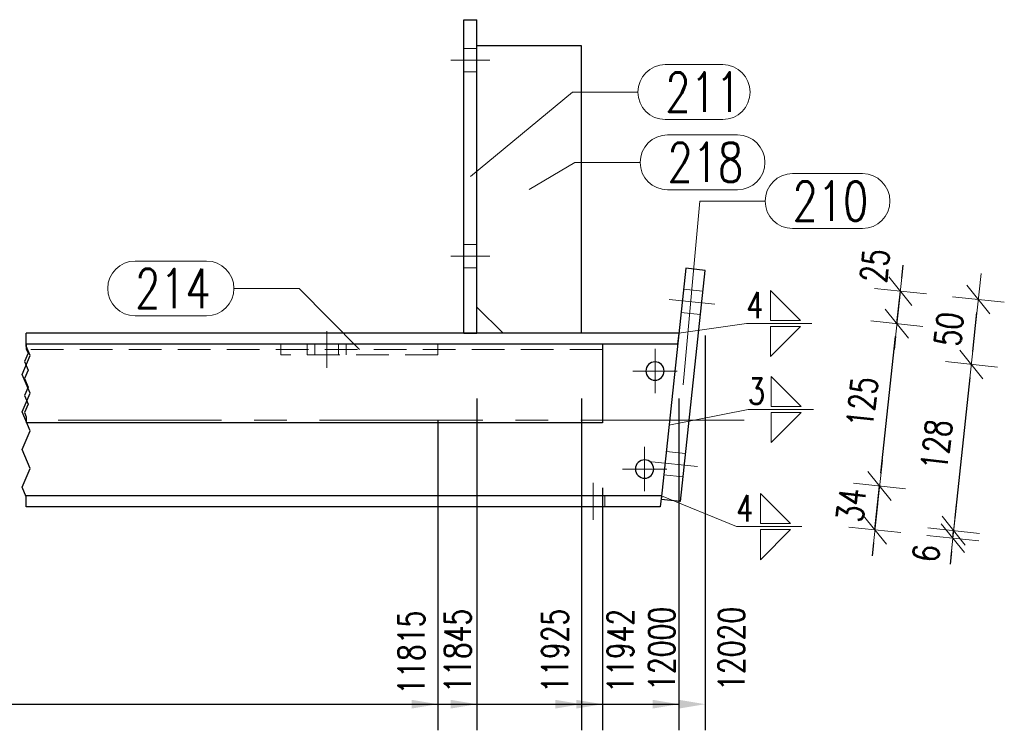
# Model space of a CAD drawing. Header units: millimetres. Extents: x -144 to 709, y 12312 to 12982.
# Tile 30 of 57: x 304 to 380, y 12614 to 12668. Entities that reach past the tile are written whole.
import ezdxf

# ---------------------------------------------------------------- set-up
doc = ezdxf.new("R2010")
doc.units = ezdxf.units.MM
doc.header["$LTSCALE"] = 10
doc.linetypes.add('HIDDEN', pattern=[0.375, 0.25, -0.125])
doc.linetypes.add('MITTE', pattern=[2, 1.25, -0.25, 0.25, -0.25])
doc.layers.get('Defpoints').update_dxf_attribs({"color": 1})
for name, color, linetype, lineweight in [('PS_DIM', 4, 'Continuous', 13), ('PS_Hidden', 2, 'HIDDEN', 9), ('PS_Mid', 5, 'MITTE', 15), ('PS_Pos', 1, 'Continuous', 15), ('PS_Shape', 161, 'Continuous', 30), ('PS_SOLID', 7, 'Continuous', 30), ('PS_Weld', 1, 'Continuous', 9)]:
    doc.layers.add(name, color=color, linetype=linetype, lineweight=lineweight)
doc.styles.add('simplex', font='simplex.shx', dxfattribs={"width": 0.75})
doc.dimstyles.new('1_10_GŁ_DS1-LS10', dxfattribs={"dimtxt": 2, "dimasz": 2, "dimexe": 2, "dimexo": 5, "dimgap": 1, "dimtad": 1, "dimjust": 4, "dimdec": 0, "dimlfac": 10, "dimtxsty": 'simplex', "dimblk1": 'NONE', "dimsah": 1, "dimcen": 2, "dimclrd": 256, "dimclre": 256, "dimclrt": 3, "dimadec": 1, "dimazin": 0, "dimtfac": 1, "dimtdec": 0, "dimtmove": 2, "dimatfit": 3, "dimfxl": 1, "dimarcsym": 0})
doc.dimstyles.new('1_10_PRZ', dxfattribs={"dimtxt": 2, "dimasz": 1, "dimexe": 2, "dimexo": 5, "dimgap": 1, "dimtad": 1, "dimdec": 0, "dimlfac": 10, "dimtxsty": 'simplex', "dimblk": 'dimznak', "dimcen": 2, "dimse1": 1, "dimse2": 1, "dimclrt": 3, "dimadec": 1, "dimazin": 0, "dimtfac": 1, "dimtdec": 0, "dimtix": 1, "dimtmove": 2, "dimatfit": 3, "dimldrblk": 'dim-grot', "dimfxl": 1, "dimarcsym": 0})

# ---------------------------------------------------------------- blocks, each defined once
blk = doc.blocks.new('*D112')
at = {"layer": 'Defpoints', "color": 0, "transparency": 16777216}
for p in [(336.397, 12642.756), (-62.639, 12631.106), (336.397, 12616.006)]:
    blk.add_point(p, dxfattribs=at)
at = {"layer": 'PS_DIM', "lineweight": -2, "transparency": 16777216}
for p, q in [((336.397, 12637.756), (336.397, 12614.006)), ((-62.639, 12626.106), (-62.639, 12614.006)), ((-62.639, 12616.006), (334.397, 12616.006))]:
    blk.add_line(p, q, dxfattribs=at)
at = {"layer": 'PS_DIM', "transparency": 16777216}
blk.add_solid([(334.397, 12616.339), (334.397, 12615.672), (336.397, 12616.006)], dxfattribs=at)
at = {"layer": 'PS_DIM', "color": 3, "transparency": 16777216, "insert": (334.377, 12619.954), "char_height": 2, "attachment_point": 5, "rotation": 90, "style": 'simplex'}
blk.add_mtext('11815', dxfattribs=at)
blk = doc.blocks.new('_None')
blk = doc.blocks.new('*D113')
at = {"layer": 'Defpoints', "color": 0, "transparency": 16777216}
for p in [(339.397, 12644.406), (-62.639, 12631.106), (339.397, 12616.006)]:
    blk.add_point(p, dxfattribs=at)
at = {"layer": 'PS_DIM', "lineweight": -2, "transparency": 16777216}
for p, q in [((339.397, 12639.406), (339.397, 12614.006)), ((-62.639, 12626.106), (-62.639, 12614.006)), ((-62.639, 12616.006), (337.397, 12616.006))]:
    blk.add_line(p, q, dxfattribs=at)
at = {"layer": 'PS_DIM', "transparency": 16777216}
blk.add_solid([(337.397, 12616.339), (337.397, 12615.672), (339.397, 12616.006)], dxfattribs=at)
at = {"layer": 'PS_DIM', "color": 3, "transparency": 16777216, "insert": (337.919, 12620.097), "char_height": 2, "attachment_point": 5, "rotation": 90, "style": 'simplex'}
blk.add_mtext('11845', dxfattribs=at)
blk = doc.blocks.new('*D114')
at = {"layer": 'Defpoints', "color": 0, "transparency": 16777216}
for p in [(347.397, 12644.406), (-62.639, 12631.106), (347.397, 12616.006)]:
    blk.add_point(p, dxfattribs=at)
at = {"layer": 'PS_DIM', "lineweight": -2, "transparency": 16777216}
for p, q in [((347.397, 12639.406), (347.397, 12614.006)), ((-62.639, 12626.106), (-62.639, 12614.006)), ((-62.639, 12616.006), (345.397, 12616.006))]:
    blk.add_line(p, q, dxfattribs=at)
at = {"layer": 'PS_DIM', "transparency": 16777216}
blk.add_solid([(345.397, 12616.339), (345.397, 12615.672), (347.397, 12616.006)], dxfattribs=at)
at = {"layer": 'PS_DIM', "color": 3, "transparency": 16777216, "insert": (345.377, 12620.097), "char_height": 2, "attachment_point": 5, "rotation": 90, "style": 'simplex'}
blk.add_mtext('11925', dxfattribs=at)
blk = doc.blocks.new('*D115')
at = {"layer": 'Defpoints', "color": 0, "transparency": 16777216}
for p in [(349.011, 12637.556), (-62.639, 12631.106), (349.011, 12616.006)]:
    blk.add_point(p, dxfattribs=at)
at = {"layer": 'PS_DIM', "lineweight": -2, "transparency": 16777216}
for p, q in [((349.011, 12632.556), (349.011, 12614.006)), ((-62.639, 12626.106), (-62.639, 12614.006)), ((-62.639, 12616.006), (347.011, 12616.006))]:
    blk.add_line(p, q, dxfattribs=at)
at = {"layer": 'PS_DIM', "transparency": 16777216}
blk.add_solid([(347.011, 12616.339), (347.011, 12615.672), (349.011, 12616.006)], dxfattribs=at)
at = {"layer": 'PS_DIM', "color": 3, "transparency": 16777216, "insert": (350.385, 12620.097), "char_height": 2, "attachment_point": 5, "rotation": 90, "style": 'simplex'}
blk.add_mtext('11942', dxfattribs=at)
blk = doc.blocks.new('*D116')
at = {"layer": 'Defpoints', "color": 0, "transparency": 16777216}
for p in [(354.848, 12644.406), (-62.639, 12631.106), (354.848, 12616.006)]:
    blk.add_point(p, dxfattribs=at)
at = {"layer": 'PS_DIM', "lineweight": -2, "transparency": 16777216}
for p, q in [((354.848, 12639.406), (354.848, 12614.006)), ((-62.639, 12626.106), (-62.639, 12614.006)), ((-62.639, 12616.006), (352.848, 12616.006))]:
    blk.add_line(p, q, dxfattribs=at)
at = {"layer": 'PS_DIM', "transparency": 16777216}
blk.add_solid([(352.848, 12616.339), (352.848, 12615.672), (354.848, 12616.006)], dxfattribs=at)
at = {"layer": 'PS_DIM', "color": 3, "transparency": 16777216, "insert": (353.547, 12620.24), "char_height": 2, "attachment_point": 5, "rotation": 90, "style": 'simplex'}
blk.add_mtext('12000', dxfattribs=at)
blk = doc.blocks.new('*D117')
at = {"layer": 'Defpoints', "color": 0, "transparency": 16777216}
for p in [(356.87, 12649.218), (-62.639, 12631.106), (356.87, 12616.006)]:
    blk.add_point(p, dxfattribs=at)
at = {"layer": 'PS_DIM', "lineweight": -2, "transparency": 16777216}
for p, q in [((356.87, 12644.218), (356.87, 12614.006)), ((-62.639, 12626.106), (-62.639, 12614.006)), ((-62.639, 12616.006), (354.87, 12616.006))]:
    blk.add_line(p, q, dxfattribs=at)
at = {"layer": 'PS_DIM', "transparency": 16777216}
blk.add_solid([(354.87, 12616.339), (354.87, 12615.672), (356.87, 12616.006)], dxfattribs=at)
at = {"layer": 'PS_DIM', "color": 3, "transparency": 16777216, "insert": (358.89, 12620.24), "char_height": 2, "attachment_point": 5, "rotation": 90, "style": 'simplex'}
blk.add_mtext('12020', dxfattribs=at)
blk = doc.blocks.new('dimznak')
at = {"color": 0}
for points in [[(0, 2), (0, -2)], [(-2, 0), (2, 0)]]:
    blk.add_lwpolyline(points, dxfattribs=at)
at = {"color": 2}
blk.add_lwpolyline([(1, 1), (-1, -1)], dxfattribs=at)
blk = doc.blocks.new('*D123')
at = {"layer": 'Defpoints', "color": 0, "transparency": 16777216}
for p in [(353.787, 12634.462), (370.221, 12632.708), (353.429, 12631.106)]:
    blk.add_point(p, dxfattribs=at)
at = {"layer": 'PS_DIM', "color": 0, "lineweight": -2, "transparency": 16777216}
for p, q in [((370.327, 12633.703), (370.433, 12634.697)), ((369.863, 12629.352), (370.221, 12632.708)), ((369.757, 12628.357), (369.65, 12627.363))]:
    blk.add_line(p, q, dxfattribs=at)
for p, rotation in [((370.221, 12632.708), 263.9079972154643), ((369.863, 12629.352), 83.90799721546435)]:
    blk.add_blockref('dimznak', p, dxfattribs=dict(at, rotation=rotation))
at = {"layer": 'PS_DIM', "color": 3, "transparency": 16777216, "insert": (368.053, 12631.242), "char_height": 2, "attachment_point": 5, "rotation": 83.908, "style": 'simplex'}
blk.add_mtext('34', dxfattribs=at)
blk = doc.blocks.new('dim-grot')
blk.add_hatch(color=256).paths.add_polyline_path([(0, 0), (-2, 0.5), (-2, -0.5)])
blk.add_lwpolyline([(0, 0), (-2, 0.5), (-2, -0.5), (0, 0)])
blk = doc.blocks.new('*D124')
at = {"layer": 'Defpoints', "color": 0, "transparency": 16777216}
for p in [(355.113, 12646.892), (371.547, 12645.138), (353.787, 12634.462)]:
    blk.add_point(p, dxfattribs=at)
at = {"layer": 'PS_DIM', "color": 0, "lineweight": -2, "transparency": 16777216}
blk.add_line((370.327, 12633.703), (371.441, 12644.143), dxfattribs=at)
for p, rotation in [((371.547, 12645.138), 83.90799721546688), ((370.221, 12632.708), 263.9079972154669)]:
    blk.add_blockref('dimznak', p, dxfattribs=dict(at, rotation=rotation))
at = {"layer": 'PS_DIM', "color": 3, "transparency": 16777216, "insert": (368.895, 12639.135), "char_height": 2, "attachment_point": 5, "rotation": 83.908, "style": 'simplex'}
blk.add_mtext('125', dxfattribs=at)
blk = doc.blocks.new('*D125')
at = {"layer": 'Defpoints', "color": 0, "transparency": 16777216}
for p in [(355.379, 12649.378), (371.813, 12647.624), (355.113, 12646.892)]:
    blk.add_point(p, dxfattribs=at)
at = {"layer": 'PS_DIM', "color": 0, "lineweight": -2, "transparency": 16777216}
for p, q in [((371.919, 12648.618), (372.025, 12649.612)), ((371.547, 12645.138), (371.813, 12647.624)), ((371.441, 12644.143), (371.335, 12643.149))]:
    blk.add_line(p, q, dxfattribs=at)
for p, rotation in [((371.813, 12647.624), 263.9079972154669), ((371.547, 12645.138), 83.90799721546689)]:
    blk.add_blockref('dimznak', p, dxfattribs=dict(at, rotation=rotation))
at = {"layer": 'PS_DIM', "color": 3, "transparency": 16777216, "insert": (369.862, 12649.577), "char_height": 2, "attachment_point": 5, "rotation": 83.908, "style": 'simplex'}
blk.add_mtext('25', dxfattribs=at)
blk = doc.blocks.new('*D126')
at = {"layer": 'Defpoints', "color": 0, "transparency": 16777216}
for p in [(353.49, 12631.678), (353.429, 12631.106), (375.89, 12629.287)]:
    blk.add_point(p, dxfattribs=at)
at = {"layer": 'PS_DIM', "color": 0, "lineweight": -2, "transparency": 16777216}
for p, q in [((375.996, 12630.282), (376.102, 12631.276)), ((375.829, 12628.715), (375.89, 12629.287)), ((375.723, 12627.721), (375.617, 12626.726))]:
    blk.add_line(p, q, dxfattribs=at)
for p, rotation in [((375.89, 12629.287), 263.907997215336), ((375.829, 12628.715), 83.90799721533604)]:
    blk.add_blockref('dimznak', p, dxfattribs=dict(at, rotation=rotation))
at = {"layer": 'PS_DIM', "color": 3, "transparency": 16777216, "insert": (373.787, 12627.559), "char_height": 2, "attachment_point": 5, "rotation": 83.908, "style": 'simplex'}
blk.add_mtext('6', dxfattribs=at)
blk = doc.blocks.new('*D127')
at = {"layer": 'Defpoints', "color": 0, "transparency": 16777216}
for p in [(354.848, 12644.406), (377.248, 12642.015), (353.49, 12631.678)]:
    blk.add_point(p, dxfattribs=at)
at = {"layer": 'PS_DIM', "color": 0, "lineweight": -2, "transparency": 16777216}
blk.add_line((375.996, 12630.282), (377.142, 12641.021), dxfattribs=at)
for p, rotation in [((377.248, 12642.015), 83.90799721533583), ((375.89, 12629.287), 263.9079972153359)]:
    blk.add_blockref('dimznak', p, dxfattribs=dict(at, rotation=rotation))
at = {"layer": 'PS_DIM', "color": 3, "transparency": 16777216, "insert": (374.58, 12635.863), "char_height": 2, "attachment_point": 5, "rotation": 83.908, "style": 'simplex'}
blk.add_mtext('128', dxfattribs=at)
blk = doc.blocks.new('*D128')
at = {"layer": 'Defpoints', "color": 0, "transparency": 16777216}
for p in [(355.379, 12649.378), (377.779, 12646.987), (354.848, 12644.406)]:
    blk.add_point(p, dxfattribs=at)
at = {"layer": 'PS_DIM', "color": 0, "lineweight": -2, "transparency": 16777216}
blk.add_line((377.354, 12643.009), (377.673, 12645.993), dxfattribs=at)
for p, rotation in [((377.779, 12646.987), 83.90799721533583), ((377.248, 12642.015), 263.9079972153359)]:
    blk.add_blockref('dimznak', p, dxfattribs=dict(at, rotation=rotation))
at = {"layer": 'PS_DIM', "color": 3, "transparency": 16777216, "insert": (375.525, 12644.713), "char_height": 2, "attachment_point": 5, "rotation": 83.908, "style": 'simplex'}
blk.add_mtext('50', dxfattribs=at)
blk = doc.blocks.new('*X318')
at = {"color": 1}
for p, q in [((304.897, 12643.418), (304.897, 12644.406)), ((304.897, 12643.556), (304.897, 12643.203)), ((305.034, 12642.878), (304.759, 12642.228)), ((305.201, 12642.697), (304.897, 12643.418)), ((304.897, 12643.203), (305.034, 12642.878)), ((304.592, 12641.256), (305.201, 12642.697)), ((304.759, 12642.228), (305.034, 12641.577)), ((305.201, 12639.815), (304.592, 12641.256)), ((305.034, 12641.577), (304.759, 12640.927)), ((304.759, 12640.927), (305.034, 12640.277)), ((304.592, 12638.374), (305.201, 12639.815)), ((305.034, 12640.277), (304.759, 12639.627)), ((304.759, 12639.627), (305.034, 12638.977)), ((305.034, 12638.977), (304.759, 12638.327)), ((305.201, 12636.932), (304.592, 12638.374)), ((304.759, 12638.327), (304.897, 12638.002)), ((304.897, 12638.002), (304.897, 12637.556)), ((304.592, 12635.491), (305.201, 12636.932)), ((305.201, 12634.05), (304.592, 12635.491)), ((304.592, 12632.609), (305.201, 12634.05)), ((304.897, 12631.888), (304.592, 12632.609)), ((304.897, 12631.106), (304.897, 12631.888))]:
    blk.add_line(p, q, dxfattribs=at)
at = {"layer": 'PS_Hidden', "color": 2, "linetype": 'HIDDEN'}
for p, q in [((338.397, 12666.206), (339.397, 12666.206)), ((338.397, 12664.406), (339.397, 12664.406)), ((338.397, 12651.206), (339.397, 12651.206)), ((338.397, 12649.406), (339.397, 12649.406)), ((356.7, 12647.627), (355.209, 12647.787)), ((356.509, 12645.838), (355.018, 12645.997)), ((324.397, 12642.756), (324.397, 12643.556)), ((326.397, 12642.756), (326.397, 12643.556)), ((326.997, 12642.756), (326.997, 12643.556)), ((328.797, 12642.756), (328.797, 12643.556)), ((329.397, 12643.556), (329.397, 12642.756)), ((336.397, 12642.756), (336.397, 12643.556)), ((349.011, 12643.156), (304.897, 12643.156)), ((336.397, 12642.756), (324.397, 12642.756)), ((355.374, 12635.198), (353.882, 12635.357)), ((355.183, 12633.408), (353.691, 12633.567)), ((347.398, 12631.956), (347.398, 12631.106)), ((349.198, 12631.956), (349.198, 12631.106))]:
    blk.add_line(p, q, dxfattribs=at)
at = {"layer": 'PS_Mid', "color": 5, "linetype": 'MITTE'}
for p, q in [((340.397, 12665.306), (337.397, 12665.306)), ((340.397, 12665.306), (337.397, 12665.306)), ((340.397, 12665.306), (337.397, 12665.306)), ((340.397, 12665.306), (337.397, 12665.306)), ((340.397, 12650.306), (337.397, 12650.306)), ((340.397, 12650.306), (337.397, 12650.306)), ((340.397, 12650.306), (337.397, 12650.306)), ((340.397, 12650.306), (337.397, 12650.306)), ((354.119, 12646.998), (357.599, 12646.626)), ((354.119, 12646.998), (357.599, 12646.626)), ((327.897, 12644.556), (327.897, 12641.756)), ((353.03, 12643.206), (353.03, 12639.806)), ((354.73, 12641.506), (351.33, 12641.506)), ((359.848, 12637.756), (304.897, 12637.756)), ((352.23, 12635.706), (352.23, 12632.306)), ((352.792, 12634.568), (356.273, 12634.197)), ((352.792, 12634.568), (356.273, 12634.197)), ((353.93, 12634.006), (350.53, 12634.006)), ((348.298, 12630.106), (348.298, 12632.956)), ((348.298, 12630.106), (348.298, 12632.956))]:
    blk.add_line(p, q, dxfattribs=at)
at = {"layer": 'PS_SOLID', "color": 7, "linetype": 'Continuous'}
for p, q in [((338.397, 12644.406), (338.397, 12668.406)), ((338.397, 12668.406), (339.397, 12668.406)), ((339.397, 12644.406), (339.397, 12668.406)), ((347.397, 12666.406), (339.397, 12666.406)), ((347.397, 12644.406), (347.397, 12666.406)), ((355.379, 12649.378), (353.49, 12631.678)), ((354.981, 12631.519), (356.87, 12649.218)), ((356.87, 12649.218), (355.379, 12649.378)), ((339.397, 12646.406), (341.397, 12644.406)), ((354.848, 12644.406), (304.897, 12644.406)), ((338.397, 12644.406), (339.397, 12644.406)), ((354.848, 12644.406), (354.757, 12643.556)), ((349.011, 12643.556), (304.897, 12643.556)), ((349.011, 12643.556), (349.011, 12637.556)), ((354.757, 12643.556), (349.011, 12643.556)), ((349.011, 12637.556), (304.897, 12637.556)), ((353.519, 12631.956), (304.897, 12631.956)), ((353.519, 12631.956), (353.429, 12631.106)), ((354.981, 12631.519), (353.49, 12631.678)), ((353.429, 12631.106), (304.897, 12631.106))]:
    blk.add_line(p, q, dxfattribs=at)
at = {"layer": 'PS_SOLID', "color": 7, "extrusion": (0, 0, -1)}
for centre in [(-353.03, 12641.506), (-352.23, 12634.006)]:
    blk.add_circle(centre, 0.7, dxfattribs=at)
blk = doc.blocks.new('*X342')
at = {"color": 1}
for p, q in [((353.991, 12659.582), (359.348, 12659.582)), ((343.397, 12655.406), (346.891, 12657.482)), ((346.891, 12657.482), (351.891, 12657.482)), ((353.991, 12655.382), (359.348, 12655.382))]:
    blk.add_line(p, q, dxfattribs=at)
for centre, start, end in [((353.991, 12657.482), 90, 270), ((359.348, 12657.482), 270, 90)]:
    blk.add_arc(centre, 2.1, start, end, dxfattribs=at)
at = {"color": 2, "style": 'simplex', "width": 0.75}
blk.add_text('218', height=3, dxfattribs=at).set_placement((353.991, 12655.982))
blk = doc.blocks.new('*X343')
at = {"color": 1}
for p, q in [((353.817, 12664.964), (358.21, 12664.964)), ((338.897, 12656.406), (346.717, 12662.864)), ((346.717, 12662.864), (351.717, 12662.864)), ((353.817, 12660.764), (358.21, 12660.764))]:
    blk.add_line(p, q, dxfattribs=at)
for centre, start, end in [((353.817, 12662.864), 90, 270), ((358.21, 12662.864), 270, 90)]:
    blk.add_arc(centre, 2.1, start, end, dxfattribs=at)
at = {"color": 2, "style": 'simplex', "width": 0.75}
blk.add_text('211', height=3, dxfattribs=at).set_placement((353.817, 12661.364))
blk = doc.blocks.new('*X344')
at = {"color": 1}
for p, q in [((313.235, 12649.931), (318.7, 12649.931)), ((320.8, 12647.831), (325.8, 12647.831)), ((330.397, 12643.156), (325.8, 12647.831)), ((313.235, 12645.731), (318.7, 12645.731))]:
    blk.add_line(p, q, dxfattribs=at)
for centre, start, end in [((313.235, 12647.831), 90, 270), ((318.7, 12647.831), 270, 90)]:
    blk.add_arc(centre, 2.1, start, end, dxfattribs=at)
at = {"color": 2, "style": 'simplex', "width": 0.75}
blk.add_text('214', height=3, dxfattribs=at).set_placement((313.235, 12646.331))
blk = doc.blocks.new('*X345')
at = {"color": 1}
for p, q in [((363.56, 12656.62), (368.917, 12656.62)), ((355.18, 12640.448), (356.46, 12654.52)), ((356.46, 12654.52), (361.46, 12654.52)), ((363.56, 12652.42), (368.917, 12652.42))]:
    blk.add_line(p, q, dxfattribs=at)
for centre, start, end in [((363.56, 12654.52), 90, 270), ((368.917, 12654.52), 270, 90)]:
    blk.add_arc(centre, 2.1, start, end, dxfattribs=at)
at = {"color": 2, "style": 'simplex', "width": 0.75}
blk.add_text('210', height=3, dxfattribs=at).set_placement((363.56, 12653.02))
blk = doc.blocks.new('*X492')
at = {"color": 9}
for p, q in [((353.519, 12631.956), (359.257, 12629.597)), ((359.257, 12629.597), (364.257, 12629.597))]:
    blk.add_line(p, q, dxfattribs=at)
at = {"color": 3}
for p, q in [((363.396, 12629.827), (361.096, 12632.127)), ((361.096, 12632.127), (361.096, 12629.827)), ((361.096, 12629.827), (363.396, 12629.827)), ((361.096, 12629.367), (363.396, 12629.367)), ((363.396, 12629.367), (361.096, 12627.067)), ((361.096, 12627.067), (361.096, 12629.367))]:
    blk.add_line(p, q, dxfattribs=at)
at = {"color": 2, "style": 'simplex', "width": 0.75}
blk.add_text('4', height=2, dxfattribs=at).set_placement((359.257, 12629.997))
blk = doc.blocks.new('*X493')
at = {"color": 3}
for p, q in [((364.168, 12645.378), (361.868, 12647.678)), ((361.868, 12647.678), (361.868, 12645.378)), ((361.868, 12645.378), (364.168, 12645.378)), ((361.868, 12644.918), (364.168, 12644.918)), ((364.168, 12644.918), (361.868, 12642.618)), ((361.868, 12642.618), (361.868, 12644.918))]:
    blk.add_line(p, q, dxfattribs=at)
at = {"color": 9}
for p, q in [((354.848, 12644.406), (360.028, 12645.148)), ((360.028, 12645.148), (365.028, 12645.148))]:
    blk.add_line(p, q, dxfattribs=at)
at = {"color": 2, "style": 'simplex', "width": 0.75}
blk.add_text('4', height=2, dxfattribs=at).set_placement((360.028, 12645.548))
blk = doc.blocks.new('*X494')
at = {"color": 3}
for p, q in [((364.211, 12638.792), (361.911, 12641.092)), ((361.911, 12641.092), (361.911, 12638.792)), ((361.911, 12638.792), (364.211, 12638.792)), ((361.911, 12638.332), (364.211, 12638.332)), ((364.211, 12638.332), (361.911, 12636.032)), ((361.911, 12636.032), (361.911, 12638.332))]:
    blk.add_line(p, q, dxfattribs=at)
at = {"color": 9}
for p, q in [((354.097, 12637.373), (360.156, 12638.562)), ((360.156, 12638.562), (365.156, 12638.562))]:
    blk.add_line(p, q, dxfattribs=at)
at = {"color": 2, "style": 'simplex', "width": 0.75}
blk.add_text('3', height=2, dxfattribs=at).set_placement((360.156, 12638.962))

msp = doc.modelspace()

# ---------------------------------------------------------------- block references
at = {"layer": 'PS_Pos'}
for name in ['*X343', '*X342', '*X345', '*X344']:
    msp.add_blockref(name, (0, 0), dxfattribs=at)
at = {"layer": 'PS_Shape', "color": 6}
msp.add_blockref('*X318', (0, 0), dxfattribs=at)
at = {"layer": 'PS_Weld'}
for name in ['*X493', '*X494', '*X492']:
    msp.add_blockref(name, (0, 0), dxfattribs=at)

# ---------------------------------------------------------------- dimensions: what is measured, and where the dimension line sits
at = {"layer": 'PS_DIM'}
for base, p1, p2, angle, picture, middle, dimtype in [((371.813, 12647.624), (355.113, 12646.892), (355.379, 12649.378), 263.908, '*D125', (369.862, 12649.577), 128), ((375.89, 12629.287), (353.429, 12631.106), (353.49, 12631.678), 83.908, '*D126', (373.787, 12627.559), 129)]:
    dim = msp.add_linear_dim(base=base, p1=p1, p2=p2, angle=angle, dimstyle='1_10_PRZ', dxfattribs=at)
    dim.commit()
    dim.dimension.update_dxf_attribs({"geometry": picture, "text_midpoint": middle, "dimtype": dimtype})
for base, p2, text, picture, middle in [((356.87, 12616.006), (356.87, 12649.218), '12020', '*D117', (358.89, 12620.24)), ((339.397, 12616.006), (339.397, 12644.406), '11845', '*D113', (337.919, 12620.097)), ((347.397, 12616.006), (347.397, 12644.406), '11925', '*D114', (345.377, 12620.097)), ((354.848, 12616.006), (354.848, 12644.406), '12000', '*D116', (353.547, 12620.24)), ((336.397, 12616.006), (336.397, 12642.756), '11815', '*D112', (334.377, 12619.954)), ((349.011, 12616.006), (349.011, 12637.556), '11942', '*D115', (350.385, 12620.097))]:
    dim = msp.add_linear_dim(base=base, p1=(-62.639, 12631.106), p2=p2, text=text, dimstyle='1_10_GŁ_DS1-LS10', dxfattribs=at)
    dim.commit()
    dim.dimension.update_dxf_attribs({"geometry": picture, "text_midpoint": middle, "dimtype": 128, "text_rotation": 90})
for base, p1, p2, picture, middle in [((377.779, 12646.987), (354.848, 12644.406), (355.379, 12649.378), '*D128', (375.525, 12644.713)), ((371.547, 12645.138), (353.787, 12634.462), (355.113, 12646.892), '*D124', (368.895, 12639.135)), ((377.248, 12642.015), (353.49, 12631.678), (354.848, 12644.406), '*D127', (374.58, 12635.863))]:
    dim = msp.add_linear_dim(base=base, p1=p1, p2=p2, angle=263.908, dimstyle='1_10_PRZ', dxfattribs=at)
    dim.commit()
    dim.dimension.update_dxf_attribs({"geometry": picture, "text_midpoint": middle})
dim = msp.add_aligned_dim(p1=(353.429, 12631.106), p2=(353.787, 12634.462), distance=-16.527, dimstyle='1_10_PRZ', dxfattribs=at)
dim.commit()
dim.dimension.update_dxf_attribs({"geometry": '*D123', "text_midpoint": (368.053, 12631.242)})

doc.saveas('drawing.dxf')
